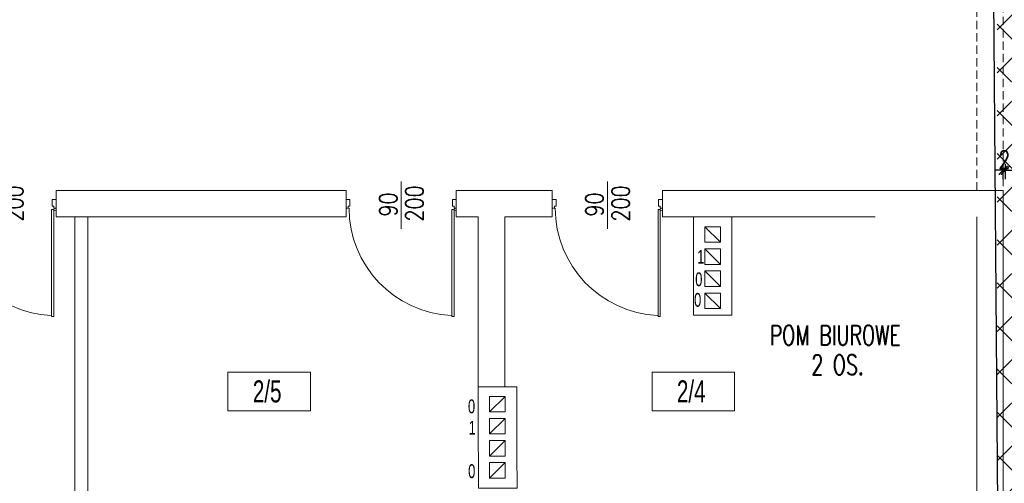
# Model space of a CAD drawing. Header units: millimetres. Extents: x 6354466 to 6508314, y -1889048 to -1342748.
# Tile 113 of 134: x 6404496 to 6413425, y -1558378 to -1554176. Entities that reach past the tile are written whole.
import ezdxf
from ezdxf.enums import TextEntityAlignment as Align

# ---------------------------------------------------------------- set-up
doc = ezdxf.new("R2010")
doc.units = ezdxf.units.MM
doc.header["$PDMODE"] = 3
doc.header["$PDSIZE"] = 10
doc.linetypes.add('HIDDEN', pattern=[0.375, 0.25, -0.125])
for name, color, linetype, lineweight in [('L-1', 10, 'Continuous', 30), ('L-2', 167, 'Continuous', 13), ('L-4', 92, 'Continuous', 20), ('L-5', 152, 'Continuous', 9), ('L-DIM', 252, 'Continuous', 5), ('L-DRZWI', 146, 'Continuous', 13), ('L-HATCH', 252, 'Continuous', 5), ('L-ISTNIEJĄCE BUDYNKI', 167, 'Continuous', 5), ('L-Wyburzenia', 253, 'HIDDEN', 5)]:
    doc.layers.add(name, color=color, linetype=linetype, lineweight=lineweight)
doc.layers.add('L-9', color=11, linetype='Continuous', plot=False)
doc.styles.add('125', font='cdmsimpl.shx', dxfattribs={"width": 0.7, "height": 125})
doc.styles.add('160', font='simplex.shx', dxfattribs={"width": 0.8, "height": 160})
doc.styles.add('200', font='cdmsimpl.shx', dxfattribs={"width": 0.7, "height": 200})
doc.styles.add('250', font='cdmsimpl.shx', dxfattribs={"width": 0.7, "height": 250})
doc.styles.add('CDM', font='cdmsimpl.shx', dxfattribs={"width": 0.8, "bigfont": 'cdmbigpl.shx'})
doc.styles.add('SIM-DIM', font='simplex.shx', dxfattribs={"width": 0.7, "bigfont": 'cdmbigpl.shx'})
doc.dimstyles.new('160', dxfattribs={"dimtxt": 160, "dimasz": 80, "dimexe": 60, "dimexo": 3, "dimgap": 18, "dimtad": 1, "dimdec": 0, "dimlfac": 0.1, "dimrnd": 1, "dimtxsty": '160', "dimblk": 'ARCHTICK', "dimcen": 2.5, "dimdle": 30, "dimadec": 0, "dimazin": 0, "dimtfac": 1, "dimtdec": 0, "dimtix": 1, "dimtmove": 2, "dimatfit": 0, "dimldrblk": 'NONE', "dimfxl": 0, "dimarcsym": 0})

# ---------------------------------------------------------------- blocks, each defined once
blk = doc.blocks.new('opis pom')
at = {"color": 0}
blk.add_lwpolyline([(252896.7, -40976.9), (253643.9, -40976.9), (253643.9, -41326.9), (252896.7, -41326.9)], close=True, dxfattribs=at)
at = {"layer": 'L-4', "lineweight": 30, "style": '250', "width": 0.7}
blk.add_attdef('2', text='', height=250, dxfattribs=at).set_placement((253252.2, -41151.9), align=Align.MIDDLE_CENTER)
blk = doc.blocks.new('*U280')
for p, q in [((-500, 203), (-500, -227.5)), ((-1000, 40), (-1000, -40)), ((-965, 40), (-1000, 40)), ((-965, -20), (-965, 40)), ((-35, -20), (-35, 40)), ((-35, 40), (0, 40)), ((-1000, -40), (-980, -40)), ((-980, -40), (-980, -20)), ((-980, -20), (-965, -20)), ((-20, -50), (-40, -50)), ((-40, -50), (-40, -1020)), ((-20, -20), (-35, -20)), ((-20, -40), (-20, -20)), ((0, -40), (-20, -40)), ((-20, -50), (-20, -60)), ((-20, -1020), (-20, -50)), ((-40, -1020), (-20, -1020))]:
    blk.add_line(p, q)
for points in [[(0, 40), (0, -40)], [(-20, -50), (-20, -1020)]]:
    blk.add_lwpolyline(points)
blk.add_circle((-10, -50), 10)
blk.add_arc((1.9, -39.2), 974.1, 180.04583, 267.27416)
at = {"style": 'CDM', "width": 0.8, "flags": 1}
blk.add_attdef('POZIOM', (-915.2, 99.6), '', height=125, dxfattribs=at)
at = {"style": '160', "width": 0.8}
blk.add_attdef('SZER', text='', height=160, rotation=90, dxfattribs=at).set_placement((-489.1, -6.1), align=Align.BOTTOM_CENTER)
blk.add_attdef('WYS', text='', height=160, rotation=90, dxfattribs=at).set_placement((-459, 3.2), align=Align.TOP_CENTER)
blk = doc.blocks.new('_ArchTick')
at = {"color": 0, "linetype": 'ByBlock', "const_width": 0.15}
blk.add_lwpolyline([(-0.5, -0.5), (0.5, 0.5)], dxfattribs=at)
blk = doc.blocks.new('*D355')
at = {"layer": 'Defpoints', "color": 0, "ltscale": 10, "transparency": 16777216}
for p in [(6413435.3, -1555541), (6413435.3, -1555623.4), (6413415.3, -1555723.4)]:
    blk.add_point(p, dxfattribs=at)
at = {"layer": 'L-DIM', "color": 0, "lineweight": -2, "ltscale": 10, "transparency": 16777216}
for p, q in [((6413415.3, -1555621), (6413415.3, -1555481)), ((6413435.3, -1555620.4), (6413435.3, -1555481)), ((6413415.3, -1555541), (6413335.3, -1555541)), ((6413415.3, -1555541), (6413435.3, -1555541)), ((6413435.3, -1555541), (6413515.3, -1555541))]:
    blk.add_line(p, q, dxfattribs=at)
at = {"layer": 'L-DIM', "color": 0, "lineweight": -2, "ltscale": 10, "transparency": 16777216, "xscale": 80, "yscale": 80, "zscale": 80}
blk.add_blockref('_ArchTick', (6413415.3, -1555541), dxfattribs=at)
at = {"layer": 'L-DIM', "color": 0, "lineweight": -2, "ltscale": 10, "transparency": 16777216, "xscale": 80, "yscale": 80, "zscale": 80, "rotation": 180}
blk.add_blockref('_ArchTick', (6413435.3, -1555541), dxfattribs=at)
at = {"layer": 'L-DIM', "color": 0, "lineweight": 13, "ltscale": 10, "transparency": 16777216, "insert": (6413425.3, -1555443), "char_height": 160, "attachment_point": 5, "style": '160'}
blk.add_mtext('2', dxfattribs=at)
blk = doc.blocks.new('_None')

msp = doc.modelspace()

# ---------------------------------------------------------------- hatches: boundary and pattern name
at = {"layer": 'L-HATCH', "ltscale": 10, "transparency": 33554687}
h = msp.add_hatch(dxfattribs=at)
h.set_pattern_fill('ANSI37', color=252, scale=87)
h.set_pattern_definition([(45, (-48796.55, 299935.94), (-195.320571, 195.320571), []), (135, (-48796.55, 299935.94), (-195.320571, -195.320571), [])])
h.paths.add_polyline_path([(6428450.3, -1546798.4), (6413360.3, -1546798.4), (6413360.3, -1560907.4), (6428450.3, -1560907.4)])

# ---------------------------------------------------------------- linework, layer by layer
at = {"layer": 'L-1', "ltscale": 10}
msp.add_line((6413415.3, -1565173), (6413245.3, -1542789.6), dxfattribs=at)
at = {"layer": 'L-2'}
for p, q in [((6404825.3, -1555723.4), (6407455.3, -1555723.4)), ((6404825.3, -1555723.4), (6404825.3, -1555963.4)), ((6407455.3, -1555723.4), (6407455.3, -1555963.4)), ((6408455.3, -1555723.4), (6409325.3, -1555723.4)), ((6408455.3, -1555723.4), (6408455.3, -1555963.4)), ((6409325.3, -1555723.4), (6409325.3, -1555963.4)), ((6410325.3, -1555723.4), (6412255.3, -1555723.4)), ((6410325.3, -1555723.4), (6410325.3, -1555963.4)), ((6412255.3, -1555723.4), (6413415.3, -1555723.4)), ((6413415.3, -1560693.4), (6413415.3, -1555723.4)), ((6413415.3, -1560693.4), (6413415.3, -1555723.4)), ((6404825.3, -1555963.4), (6404995.3, -1555963.4)), ((6404995.3, -1555963.4), (6407455.3, -1555963.4)), ((6408455.3, -1555963.4), (6408655.3, -1555963.4)), ((6408655.3, -1555963.4), (6408655.3, -1557503.4)), ((6408895.3, -1555963.4), (6409325.3, -1555963.4)), ((6408895.3, -1555963.4), (6408895.3, -1557503.4)), ((6410325.3, -1555963.4), (6410605.3, -1555963.4)), ((6410955.3, -1555963.4), (6412255.3, -1555963.4)), ((6410955.3, -1556593.4), (6410955.3, -1555963.4)), ((6413175.3, -1560453.4), (6413175.3, -1555963.4)), ((6410955.3, -1556853.4), (6410955.3, -1556593.4)), ((6410855.3, -1556853.4), (6410955.3, -1556853.4))]:
    msp.add_line(p, q, dxfattribs=at)
at = {"layer": 'L-2', "ltscale": 0.5}
for p, q in [((6410605.3, -1555963.4), (6410605.3, -1556853.4)), ((6410605.3, -1556853.4), (6410855.3, -1556853.4))]:
    msp.add_line(p, q, dxfattribs=at)
at = {"layer": 'L-2', "lineweight": 15}
for p, q in [((6410850.3, -1556193.4), (6410710.3, -1556053.2)), ((6410850.3, -1556393.4), (6410710.3, -1556253.4)), ((6410850.3, -1556593.4), (6410710.3, -1556453.4)), ((6410710.3, -1556453.4), (6410710.3, -1556593.4)), ((6410850.3, -1556793.4), (6410710.3, -1556653.4)), ((6408757.5, -1557730.8), (6408897.5, -1557590.8)), ((6408757.5, -1557930.8), (6408897.5, -1557790.8)), ((6408897.5, -1557790.8), (6408897.5, -1557930.8)), ((6408757.5, -1558130.8), (6408897.5, -1557990.8)), ((6408757.5, -1557990.8), (6408757.5, -1558130.8)), ((6408757.5, -1558330.8), (6408897.5, -1558190.8))]:
    msp.add_line(p, q, dxfattribs=at)
at = {"layer": 'L-2', "ltscale": 8}
msp.add_line((6409005.3, -1557963.4), (6409005.3, -1558103.4), dxfattribs=at)
at = {"layer": 'L-2'}
msp.add_lwpolyline([(6410605.3, -1555963.4), (6410955.3, -1555963.4), (6410955.3, -1556853.4), (6410605.3, -1556853.4)], close=True, dxfattribs=at)
at = {"layer": 'L-2', "lineweight": 15}
for points in [[(6410850.3, -1556193.4), (6410710.3, -1556193.4), (6410710.3, -1556053.2), (6410850.3, -1556053.2)], [(6410850.3, -1556393.4), (6410710.3, -1556393.4), (6410710.3, -1556253.4), (6410850.3, -1556253.4)], [(6410850.3, -1556593.4), (6410710.3, -1556593.4), (6410710.3, -1556453.4), (6410850.3, -1556453.4)], [(6410850.3, -1556793.4), (6410710.3, -1556793.4), (6410710.3, -1556653.4), (6410850.3, -1556653.4)], [(6408757.5, -1557730.8), (6408897.5, -1557730.8), (6408897.5, -1557590.8), (6408757.5, -1557590.8)], [(6408757.5, -1557930.8), (6408897.5, -1557930.8), (6408897.5, -1557790.8), (6408757.5, -1557790.8)], [(6408757.5, -1558130.8), (6408897.5, -1558130.8), (6408897.5, -1557990.8), (6408757.5, -1557990.8)], [(6408757.5, -1558330.8), (6408897.5, -1558330.8), (6408897.5, -1558190.8), (6408757.5, -1558190.8)]]:
    msp.add_lwpolyline(points, close=True, dxfattribs=at)
at = {"layer": 'L-2', "ltscale": 8}
for points in [[(6409005.3, -1557963.4), (6409005.3, -1557503.4), (6408655.3, -1557503.4), (6408655.3, -1557763.4)], [(6408655.3, -1557763.4), (6408656.1, -1558423.4), (6409006.1, -1558423.4), (6409005.3, -1558103.4)]]:
    msp.add_lwpolyline(points, dxfattribs=at)
at = {"layer": 'L-4'}
for p, q in [((6404995.3, -1555963.4), (6404995.3, -1560453.4)), ((6405115.3, -1555963.4), (6405115.3, -1560453.4))]:
    msp.add_line(p, q, dxfattribs=at)
at = {"layer": 'L-Wyburzenia', "ltscale": 300}
for p, q in [((6413175.3, -1555723.4), (6413175.3, -1553923.4)), ((6413415.3, -1553923.4), (6413415.3, -1555723.4))]:
    msp.add_line(p, q, dxfattribs=at)

# ---------------------------------------------------------------- block references
at = {"layer": 'L-5'}
ref = msp.add_blockref('opis pom', (6153488.4, -1516393), dxfattribs=at)
ref.add_attrib('2', '2/5', dxfattribs={"layer": 'L-4', "height": 200, "style": '200', "width": 0.7}).set_placement((6406740.6, -1557544.9), align=Align.MIDDLE_CENTER)
ref = msp.add_blockref('opis pom', (6157334.2, -1516393), dxfattribs=at)
ref.add_attrib('2', '2/4', dxfattribs={"layer": 'L-4', "height": 200, "style": '200', "width": 0.7}).set_placement((6410586.4, -1557544.9), align=Align.MIDDLE_CENTER)
at = {"layer": 'L-DRZWI'}
for p in [(6404825.3, -1555844.7), (6408455.3, -1555844.7), (6410325.3, -1555844.7)]:
    msp.add_blockref('*U280', p, dxfattribs=at).add_auto_attribs({'WYS': '200', 'SZER': '90'})

# ---------------------------------------------------------------- texts
at = {"layer": 'L-9', "ltscale": 0.5, "style": 'SIM-DIM', "width": 0.7}
for s, p in [('POM BIUROWE', (6411297.7, -1557126.5)), ('2 OS.', (6411676.1, -1557393.9))]:
    msp.add_text(s, height=180, dxfattribs=at).set_placement(p)
at = {"layer": 'L-ISTNIEJĄCE BUDYNKI', "style": '125', "width": 0.7}
for s, p in [('1', (6410640.4, -1556386.9, 0)), ('0', (6410622.3, -1556591.3, 0)), ('0', (6410612, -1556777.8, 0)), ('0', (6408561.4, -1557742.9, 0)), ('1', (6408567.1, -1557937, 0)), ('0', (6408563, -1558330.4, 0))]:
    msp.add_text(s, height=125, dxfattribs=at).set_placement(p)

# ---------------------------------------------------------------- dimensions: what is measured, and where the dimension line sits
at = {"layer": 'L-DIM', "lineweight": 13, "ltscale": 10}
dim = msp.add_linear_dim(base=(6413435.3, -1555541), p1=(6413415.3, -1555723.4), p2=(6413435.3, -1555623.4), dimstyle='160', override={"dimlfac": 0.1}, dxfattribs=at)
dim.commit()
dim.dimension.update_dxf_attribs({"geometry": '*D355', "text_midpoint": (6413425.3, -1555443)})

doc.saveas('drawing.dxf')
